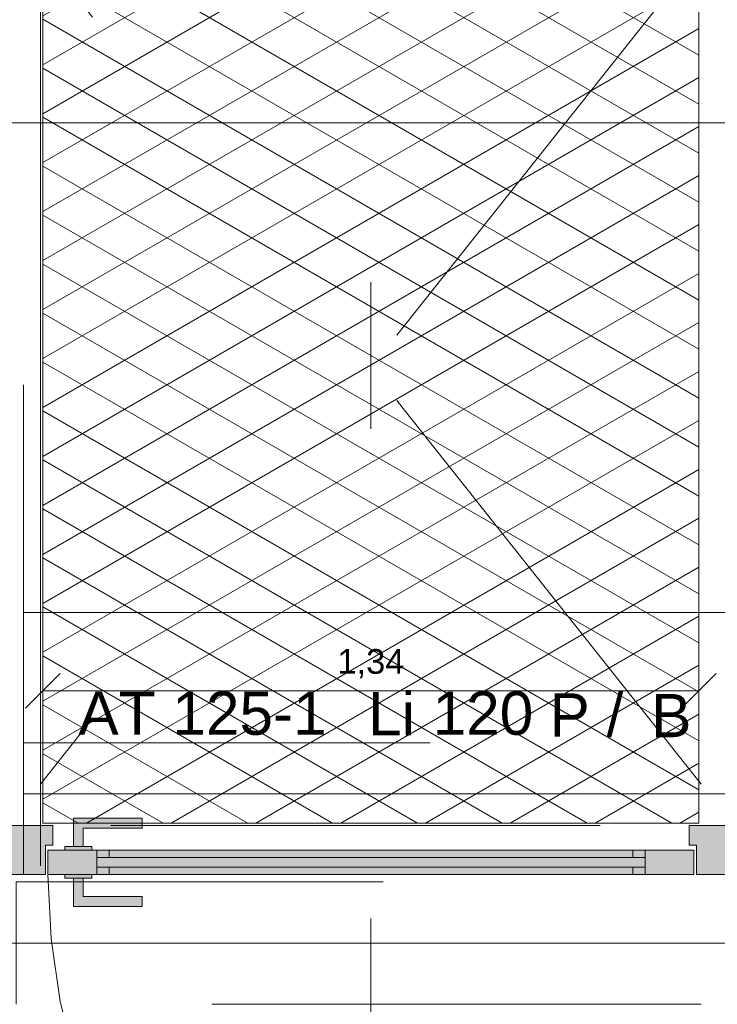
# Model space of a CAD drawing. Header units: metres. Extents: x -167 to 152, y -127 to 99.
# Tile 172 of 225: x -15.57 to -14.14, y -0.12 to 1.89. Entities that reach past the tile are written whole.
import ezdxf

# ---------------------------------------------------------------- set-up
doc = ezdxf.new("R2010")
doc.units = ezdxf.units.M
doc.header["$PDMODE"] = 1
doc.header["$PDSIZE"] = -2
for name, pattern in [('Achsen 01', [5.291531, 3.175, -1.058062, 0.352704, -0.705764]), ('gestrichelt - 01', [2, 1, -1]), ('ISO-03 Gestrichelt mit Abstand', [7.62, 3.048, -4.572]), ('ISO-07 Punktiert', [0.889, 0.127, -0.762]), ('Raster 01', [2, 1, -1]), ('VW-01 Strichlinie kurz', [2, 1, -1])]:
    doc.linetypes.add(name, pattern=pattern)
doc.layers.get('0').update_dxf_attribs({"lineweight": 25})
for name, color, linetype, lineweight in [('013_Beton und Stahlbetonarbeiten-000 Unterzüge', 7, 'ISO-07 Punktiert', 13), ('031_Metallbauarbeiten-340 Innentüren _ Elemente', 7, 'Continuous', 9), ('032_Metallarbeiten-Streckmetalldecken', 7, 'Continuous', 5), ('039_Trockenbauarbeiten-alllg.', 7, 'Continuous', 9), ('_1.35m (3D)', 7, 'Continuous', 9), ('_GRU (2D)', 7, 'Continuous', 9), ('_OG 1 (2D)', 7, 'Continuous', 9), ('_OG 1 - DS (2D)', 7, 'Continuous', 9), ('AV1-Schnitt Achsen', 7, 'Achsen 01', 18), ('Bemaßung-Bemaßung', 7, 'Continuous', 9), ('COE_Bestand-allg.', 7, 'Continuous', 9)]:
    doc.layers.add(name, color=color, linetype=linetype, lineweight=lineweight)
for name, color, linetype, lineweight, true_color in [('014_Fassadenarbeiten-000 Aufsicht Betonfertigteile', 7, 'Continuous', 9, 0xc0c0c0), ('017_Stahlbauarbeiten-350 Träger Ansicht', 7, 'gestrichelt - 01', 9, 0xd9d9d9), ('032_Metallarbeiten-Fenster', 7, 'Continuous', 13, 0x444444), ('AV1-Achsen', 1, 'Achsen 01', 18, 0xff0000), ('AV1-Raster', 7, 'Raster 01', 9, 0xa6a6a6), ('AV1-Stempel-Türnummern', 7, 'Continuous', 100, 0x02abea)]:
    doc.layers.add(name, color=color, linetype=linetype, lineweight=lineweight, true_color=true_color)
doc.layers.get('0').freeze()
doc.styles.add('Arial', font='arial.ttf')
doc.dimstyles.new('COE 50', dxfattribs={"dimtxt": 126.090495, "dimasz": 0.001414, "dimexe": 0.001, "dimexo": 0.01, "dimgap": 0.001, "dimtad": 1, "dimdec": 3, "dimtxsty": 'Arial', "dimblk": 'VW_SLASH-4', "dimblk1": 'VW_SLASH-4', "dimblk2": 'VW_SLASH-4', "dimcen": 0, "dimadec": 3, "dimazin": 0, "dimtfac": 0.8, "dimtdec": 3, "dimtix": 1, "dimtmove": 0, "dimatfit": 0, "dimldrblk": 'VW_SLASH-3', "dimfxl": 0.002, "dimfxlon": 1, "dimfrac": 2, "dimtolj": 1, "dimarcsym": 0})

# ---------------------------------------------------------------- blocks, each defined once
blk = doc.blocks.new('Group-2')
at = {"layer": 'AV1-Raster'}
blk.add_line((-14.85, -22.95), (-14.85, 1.35), dxfattribs=at)
blk = doc.blocks.new('1.35m (3D)')
at = {"layer": 'AV1-Raster', "color": 7}
blk.add_blockref('Group-2', (0, 0), dxfattribs=at)
blk = doc.blocks.new('VW_SLASH-4')
at = {"color": 0, "linetype": 'ByBlock', "lineweight": -2, "transparency": 16777216}
blk.add_line((0, 0), (-1, 0), dxfattribs=at)
at = {"color": 0, "linetype": 'Continuous', "lineweight": 15, "transparency": 16777216, "flags": 128}
blk.add_lwpolyline([(0.5, 0.5), (-0.5, -0.5)], dxfattribs=at)
blk = doc.blocks.new('*D60')
at = {"layer": '032_Metallarbeiten-Streckmetalldecken', "color": 0, "lineweight": -2}
for p, q in [((-14, 2.025), (-13.85, 2.025)), ((-13.9, 0.3157), (-13.9, 1.9543)), ((-14, 0.245), (-13.85, 0.245))]:
    blk.add_line(p, q, dxfattribs=at)
at = {"layer": 'Defpoints', "color": 0}
for p in [(-14.18, 2.025), (-13.9, 2.025), (-14.18, 0.245)]:
    blk.add_point(p, dxfattribs=at)
at = {"layer": '032_Metallarbeiten-Streckmetalldecken', "color": 0, "lineweight": -2, "xscale": 0.070693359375, "yscale": 0.070693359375, "zscale": 0.070693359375}
for p, rotation in [((-13.9, 2.025), 90), ((-13.9, 0.245), 270)]:
    blk.add_blockref('VW_SLASH-4', p, dxfattribs=dict(at, rotation=rotation))
at = {"layer": '032_Metallarbeiten-Streckmetalldecken', "color": 0, "lineweight": 5, "insert": (-13.9553, 1.135), "char_height": 0.05044, "attachment_point": 5, "rotation": 90, "style": 'Arial'}
blk.add_mtext('\\A1;1,78', dxfattribs=at)
blk = doc.blocks.new('VW_SLASH-3')
at = {"color": 0, "linetype": 'ByBlock', "lineweight": -2, "transparency": 16777216}
blk.add_line((0, 0), (-1, 0), dxfattribs=at)
at = {"color": 0, "linetype": 'Continuous', "lineweight": 15, "transparency": 16777216, "flags": 128}
blk.add_lwpolyline([(0.5, 0.5), (-0.5, -0.5)], dxfattribs=at)
blk = doc.blocks.new('*D61')
at = {"layer": '032_Metallarbeiten-Streckmetalldecken', "color": 0, "lineweight": -2}
for p, q in [((-15.52, 0.4152), (-15.52, 0.5652)), ((-14.18, 0.4152), (-14.18, 0.5652)), ((-14.2507, 0.5152), (-15.4493, 0.5152))]:
    blk.add_line(p, q, dxfattribs=at)
at = {"layer": 'Defpoints', "color": 0}
for p in [(-15.52, 0.5152), (-15.52, 0.245), (-14.18, 0.245)]:
    blk.add_point(p, dxfattribs=at)
at = {"layer": '032_Metallarbeiten-Streckmetalldecken', "color": 0, "lineweight": -2, "xscale": 0.070693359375, "yscale": 0.070693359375, "zscale": 0.070693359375, "rotation": 180}
blk.add_blockref('VW_SLASH-4', (-15.52, 0.5152), dxfattribs=at)
at = {"layer": '032_Metallarbeiten-Streckmetalldecken', "color": 0, "lineweight": -2, "xscale": 0.070693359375, "yscale": 0.070693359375, "zscale": 0.070693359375}
blk.add_blockref('VW_SLASH-4', (-14.18, 0.5152), dxfattribs=at)
at = {"layer": '032_Metallarbeiten-Streckmetalldecken', "color": 0, "lineweight": 5, "insert": (-14.85, 0.5705), "char_height": 0.05044, "attachment_point": 5, "style": 'Arial'}
blk.add_mtext('\\A1;1,34', dxfattribs=at)
blk = doc.blocks.new('*D62')
at = {"layer": '032_Metallarbeiten-Streckmetalldecken', "color": 0, "lineweight": -2}
for p, q in [((-13.835, 7.305), (-13.685, 7.305)), ((-13.735, 0.3157), (-13.735, 7.2343)), ((-13.835, 0.245), (-13.685, 0.245))]:
    blk.add_line(p, q, dxfattribs=at)
at = {"layer": 'Defpoints', "color": 0}
for p in [(-14.18, 7.305), (-13.735, 7.305), (-14.18, 0.245)]:
    blk.add_point(p, dxfattribs=at)
at = {"layer": '032_Metallarbeiten-Streckmetalldecken', "color": 0, "lineweight": -2, "xscale": 0.070693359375, "yscale": 0.070693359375, "zscale": 0.070693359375}
for p, rotation in [((-13.735, 7.305), 90), ((-13.735, 0.245), 270)]:
    blk.add_blockref('VW_SLASH-4', p, dxfattribs=dict(at, rotation=rotation))
at = {"layer": '032_Metallarbeiten-Streckmetalldecken', "color": 0, "lineweight": 5, "insert": (-13.7903, 3.775), "char_height": 0.05044, "attachment_point": 5, "rotation": 90, "style": 'Arial'}
blk.add_mtext('\\A1;7,06', dxfattribs=at)
blk = doc.blocks.new('Group-154')
at = {"layer": '017_Stahlbauarbeiten-350 Träger Ansicht'}
for p, q in [((-14.175, 0.3246), (-15.525, 2.025)), ((-14.175, 2.025), (-15.525, 0.3246))]:
    blk.add_line(p, q, dxfattribs=at)
blk = doc.blocks.new('Group-306')
at = {"layer": '031_Metallbauarbeiten-340 Innentüren _ Elemente', "char_height": 0.08826, "line_spacing_factor": 0.965511, "style": 'Arial'}
for s, insert, attachment_point in [('Li', (-14.8079, 0.4242), 8), ('AT 125-1', (-14.9403, 0.4242), 9), ('120', (-14.724, 0.4242), 7)]:
    blk.add_mtext(s, dxfattribs=dict(at, insert=insert, attachment_point=attachment_point))
at = {"layer": '031_Metallbauarbeiten-340 Innentüren _ Elemente', "color": 12, "attachment_point": 9, "line_spacing_factor": 0.965511, "style": 'Arial'}
for s, insert, char_height in [('P /', (-14.3343, 0.4205), 0.08826), ('B', (-14.1952, 0.4205), 0.0883)]:
    blk.add_mtext(s, dxfattribs=dict(at, insert=insert, char_height=char_height))
at = {"layer": 'AV1-Stempel-Türnummern', "color": 0, "flags": 1}
for tag in ['Türnummer', 'AT-Nr.', 'Schallschutzklasse', 'Lichte_Breite', 'Panikfunktion']:
    blk.add_attdef(tag, (-15.4507, 0.4166), '', height=0.00018, dxfattribs=at)
blk = doc.blocks.new('Group-375')
at = {"layer": '032_Metallarbeiten-Fenster', "linetype": 'Continuous', "lineweight": 0}
for points in [[(-15.4575, 0.1975), (-15.4375, 0.1975), (-15.4375, 0.235), (-15.3175, 0.235), (-15.3175, 0.255), (-15.4575, 0.255)], [(-15.615, 0.14), (-15.7, 0.14), (-15.7, 0.125), (-15.6, 0.125), (-15.6, 0.24), (-15.615, 0.24)], [(-15.515, 0.2), (-15.515, 0.14), (-15.6, 0.14), (-15.6, 0.24), (-15.5, 0.24), (-15.5, 0.2)], [(-14.185, 0.2), (-14.185, 0.14), (-14.1, 0.14), (-14.1, 0.24), (-14.2, 0.24), (-14.2, 0.2)], [(-14.085, 0.14), (-14, 0.14), (-14, 0.125), (-14.1, 0.125), (-14.1, 0.24), (-14.085, 0.24)], [(-15.51, 0.14), (-15.51, 0.19), (-15.385, 0.19), (-15.385, 0.175), (-15.41, 0.175), (-15.41, 0.155), (-15.385, 0.155), (-15.385, 0.14)], [(-15.42, 0.1975), (-15.42, 0.19), (-15.475, 0.19), (-15.475, 0.1975)], [(-14.29, 0.19), (-14.29, 0.14), (-15.41, 0.14), (-15.41, 0.19)], [(-14.19, 0.14), (-14.19, 0.19), (-14.315, 0.19), (-14.315, 0.175), (-14.29, 0.175), (-14.29, 0.155), (-14.315, 0.155), (-14.315, 0.14)], [(-14.29, 0.175), (-14.29, 0.155), (-15.41, 0.155), (-15.41, 0.175)], [(-15.42, 0.14), (-15.42, 0.1325), (-15.475, 0.1325), (-15.475, 0.14)], [(-15.4575, 0.1325), (-15.4375, 0.1325), (-15.4375, 0.095), (-15.3175, 0.095), (-15.3175, 0.075), (-15.4575, 0.075)]]:
    blk.add_hatch(color=7, dxfattribs=at).paths.add_polyline_path(points)
at = {"layer": '032_Metallarbeiten-Fenster', "color": 7, "lineweight": 13, "flags": 128}
for points in [[(-15.4575, 0.1975), (-15.4375, 0.1975), (-15.4375, 0.235), (-15.3175, 0.235), (-15.3175, 0.255), (-15.4575, 0.255)], [(-15.615, 0.14), (-15.7, 0.14), (-15.7, 0.125), (-15.6, 0.125), (-15.6, 0.24), (-15.615, 0.24)], [(-15.515, 0.2), (-15.515, 0.14), (-15.6, 0.14), (-15.6, 0.24), (-15.5, 0.24), (-15.5, 0.2)], [(-14.185, 0.2), (-14.185, 0.14), (-14.1, 0.14), (-14.1, 0.24), (-14.2, 0.24), (-14.2, 0.2)], [(-14.085, 0.14), (-14, 0.14), (-14, 0.125), (-14.1, 0.125), (-14.1, 0.24), (-14.085, 0.24)], [(-15.51, 0.14), (-15.51, 0.19), (-15.385, 0.19), (-15.385, 0.175), (-15.41, 0.175), (-15.41, 0.155), (-15.385, 0.155), (-15.385, 0.14)], [(-15.42, 0.1975), (-15.42, 0.19), (-15.475, 0.19), (-15.475, 0.1975)], [(-14.29, 0.19), (-14.29, 0.14), (-15.41, 0.14), (-15.41, 0.19)], [(-14.19, 0.14), (-14.19, 0.19), (-14.315, 0.19), (-14.315, 0.175), (-14.29, 0.175), (-14.29, 0.155), (-14.315, 0.155), (-14.315, 0.14)], [(-14.29, 0.175), (-14.29, 0.155), (-15.41, 0.155), (-15.41, 0.175)], [(-15.42, 0.14), (-15.42, 0.1325), (-15.475, 0.1325), (-15.475, 0.14)], [(-15.4575, 0.1325), (-15.4375, 0.1325), (-15.4375, 0.095), (-15.3175, 0.095), (-15.3175, 0.075), (-15.4575, 0.075)]]:
    blk.add_lwpolyline(points, close=True, dxfattribs=at)
at = {"layer": '032_Metallarbeiten-Fenster', "color": 7, "linetype": 'gestrichelt - 01', "lineweight": 13, "flags": 128}
for points in [[(-14.19, -1.18), (-14.24, -1.18), (-14.24, 0.14), (-14.19, 0.14)], [(-14.2475, -1.1275), (-14.2475, -1.1075), (-14.285, -1.1075), (-14.285, -0.9875), (-14.305, -0.9875), (-14.305, -1.1275)], [(-14.1825, -1.1275), (-14.1825, -1.1075), (-14.145, -1.1075), (-14.145, -0.9875), (-14.125, -0.9875), (-14.125, -1.1275)], [(-14.2475, -1.09), (-14.24, -1.09), (-14.24, -1.145), (-14.2475, -1.145)], [(-14.19, -1.09), (-14.1825, -1.09), (-14.1825, -1.145), (-14.19, -1.145)]]:
    blk.add_lwpolyline(points, close=True, dxfattribs=at)
at = {"layer": '032_Metallarbeiten-Fenster', "color": 7, "linetype": 'gestrichelt - 01', "lineweight": 13}
blk.add_arc((-14.19, 0.14), 1.32, 180, 267.8307, dxfattribs=at)
blk = doc.blocks.new('*D1739')
at = {"layer": 'Bemaßung-Bemaßung', "color": 0, "linetype": 'Continuous', "lineweight": -2}
for p, q in [((-17.875, 1.575), (-17.875, 1.725)), ((-13.625, 1.575), (-13.625, 1.725)), ((-13.6957, 1.675), (-17.8043, 1.675))]:
    blk.add_line(p, q, dxfattribs=at)
at = {"layer": 'Defpoints', "color": 0}
for p in [(-17.875, 1.675), (-13.625, -0.075), (-17.875, -2.975)]:
    blk.add_point(p, dxfattribs=at)
at = {"layer": 'Bemaßung-Bemaßung', "color": 0, "lineweight": -2, "xscale": 0.070693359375, "yscale": 0.070693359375, "zscale": 0.070693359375, "rotation": 180}
blk.add_blockref('VW_SLASH-4', (-17.875, 1.675), dxfattribs=at)
at = {"layer": 'Bemaßung-Bemaßung', "color": 0, "lineweight": -2, "xscale": 0.070693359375, "yscale": 0.070693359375, "zscale": 0.070693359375}
blk.add_blockref('VW_SLASH-4', (-13.625, 1.675), dxfattribs=at)
at = {"layer": 'Bemaßung-Bemaßung', "color": 0, "insert": (-15.75, 1.8008), "char_height": 0.12609, "attachment_point": 5, "style": 'Arial'}
blk.add_mtext('\\A1;4,25', dxfattribs=at)
blk = doc.blocks.new('Group-752')
at = {"layer": 'AV1-Achsen'}
blk.add_line((-43.2844, 0), (4.2656, 0), dxfattribs=at)
blk = doc.blocks.new('Group-761')
at = {"layer": 'AV1-Schnitt Achsen'}
blk.add_line((-15.525, -26.3), (-15.525, 4.7), dxfattribs=at)
blk = doc.blocks.new('GRU (2D)')
at = {"layer": 'AV1-Achsen', "color": 7}
blk.add_blockref('Group-752', (0, 0), dxfattribs=at)
at = {"layer": 'AV1-Schnitt Achsen', "color": 7}
blk.add_blockref('Group-761', (0, 0), dxfattribs=at)
blk = doc.blocks.new('OG 1 - DS (2D)')
at = {"layer": '032_Metallarbeiten-Streckmetalldecken', "linetype": 'Continuous', "lineweight": 13, "true_color": 0x00bfff, "transparency": 33554495}
h = blk.add_hatch(dxfattribs=at)
h.set_pattern_fill('ANSI37_12', color=140, angle=90, style=0, pattern_type=2)
h.set_pattern_definition([(30, (-14.8334, 1.09019), (-0.0866025, 0.05), []), (150, (-14.8334, 1.09019), (-0.0866025, -0.05), [])])
h.paths.add_polyline_path([(-15.52, 2.025), (-14.18, 2.025), (-14.18, 0.245), (-15.52, 0.245)])
at = {"layer": '032_Metallarbeiten-Streckmetalldecken', "color": 140, "linetype": 'Continuous', "lineweight": 5, "flags": 128}
blk.add_lwpolyline([(-15.52, 2.025), (-14.18, 2.025), (-14.18, 0.245), (-15.52, 0.245)], close=True, dxfattribs=at)
at = {"layer": '032_Metallarbeiten-Streckmetalldecken', "color": 140, "lineweight": 5}
for base, p2, text, picture, middle in [((-13.735, 7.305), (-14.18, 7.305), '7,06', '*D62', (-13.7903, 3.775)), ((-13.9, 2.025), (-14.18, 2.025), '1,78', '*D60', (-13.9553, 1.135))]:
    dim = blk.add_linear_dim(base=base, p1=(-14.18, 0.245), p2=p2, angle=270, text=text, dimstyle='COE 50', override={"dimtxt": 0.050436, "dimasz": 0.070693, "dimexe": 0.05, "dimgap": 0.025, "dimpost": '<>', "dimtxsty": 'Arial', "dimtmove": 2, "dimfxl": 0.1}, dxfattribs=at)
    dim.commit()
    dim.dimension.update_dxf_attribs({"geometry": picture, "text_midpoint": middle})
dim = blk.add_linear_dim(base=(-15.52, 0.5152), p1=(-14.18, 0.245), p2=(-15.52, 0.245), text='1,34', dimstyle='COE 50', override={"dimtxt": 0.050436, "dimasz": 0.070693, "dimexe": 0.05, "dimgap": 0.025, "dimpost": '<>', "dimtxsty": 'Arial', "dimtmove": 2, "dimfxl": 0.1}, dxfattribs=at)
dim.commit()
dim.dimension.update_dxf_attribs({"geometry": '*D61', "text_midpoint": (-14.85, 0.5705)})
blk = doc.blocks.new('OG 1 (2D)')
at = {"layer": '013_Beton und Stahlbetonarbeiten-000 Unterzüge', "linetype": 'VW-01 Strichlinie kurz', "flags": 128}
blk.add_lwpolyline([(-15.575, -0.125), (-15.575, 0.125), (-14.125, 0.125), (-14.125, -0.125)], close=True, dxfattribs=at)
at = {"layer": '014_Fassadenarbeiten-000 Aufsicht Betonfertigteile', "flags": 128}
blk.add_lwpolyline([(0.675, 0.675), (-16.125, 0.675), (-16.125, 0.305), (0.305, 0.305)], close=True, dxfattribs=at)
at = {"layer": '017_Stahlbauarbeiten-350 Träger Ansicht', "flags": 128}
blk.add_lwpolyline([(-15.56, 0.24), (-15.56, 0.4092), (-14.14, 0.4092), (-14.14, 0.24)], close=True, dxfattribs=at)
at = {"layer": '039_Trockenbauarbeiten-alllg.', "linetype": 'ISO-03 Gestrichelt mit Abstand'}
blk.add_line((-15.575, 0), (-14.125, 0), dxfattribs=at)
at = {"layer": 'AV1-Stempel-Türnummern', "color": 7}
blk.add_blockref('Group-306', (0, 0), dxfattribs=at)
at = {"layer": 'COE_Bestand-allg.', "color": 7, "transparency": 33554687}
blk.add_blockref('Group-154', (0, 0), dxfattribs=at)
at = {"color": 255}
blk.add_wipeout([(-15.76, 0.14), (-15.76, 7.54), (-15.56, 7.54), (-15.56, 0.14)], dxfattribs=at).dxf.layer = '017_Stahlbauarbeiten-350 Träger Ansicht'
at = {"layer": '017_Stahlbauarbeiten-350 Träger Ansicht', "flags": 128}
blk.add_lwpolyline([(-15.76, 0.14), (-15.76, 7.54), (-15.56, 7.54), (-15.56, 0.14)], close=True, dxfattribs=at)
at = {"layer": '032_Metallarbeiten-Fenster', "color": 7}
blk.add_blockref('Group-375', (0, 0), dxfattribs=at)
at = {"layer": 'Bemaßung-Bemaßung', "linetype": 'Continuous'}
dim = blk.add_linear_dim(base=(-17.875, 1.675), p1=(-13.625, -0.075), p2=(-17.875, -2.975), text='4,25', dimstyle='COE 50', override={"dimtxt": 0.12609, "dimasz": 0.070693, "dimexe": 0.05, "dimgap": 0.05, "dimpost": '<>', "dimtxsty": 'Arial', "dimtmove": 2, "dimfxl": 0.1}, dxfattribs=at)
dim.commit()
dim.dimension.update_dxf_attribs({"geometry": '*D1739', "text_midpoint": (-15.75, 1.8008)})

msp = doc.modelspace()

# ---------------------------------------------------------------- block references
at = {"layer": '_1.35m (3D)'}
msp.add_blockref('1.35m (3D)', (0, 0), dxfattribs=at)

# ---------------------------------------------------------------- next in the draw order: block references
at = {"layer": '_OG 1 - DS (2D)'}
msp.add_blockref('OG 1 - DS (2D)', (0, 0), dxfattribs=at)

# ---------------------------------------------------------------- next in the draw order: block references
at = {"layer": '_OG 1 (2D)'}
msp.add_blockref('OG 1 (2D)', (0, 0), dxfattribs=at)

# ---------------------------------------------------------------- next in the draw order: block references
at = {"layer": '_GRU (2D)'}
msp.add_blockref('GRU (2D)', (0, 0), dxfattribs=at)

doc.saveas('drawing.dxf')
